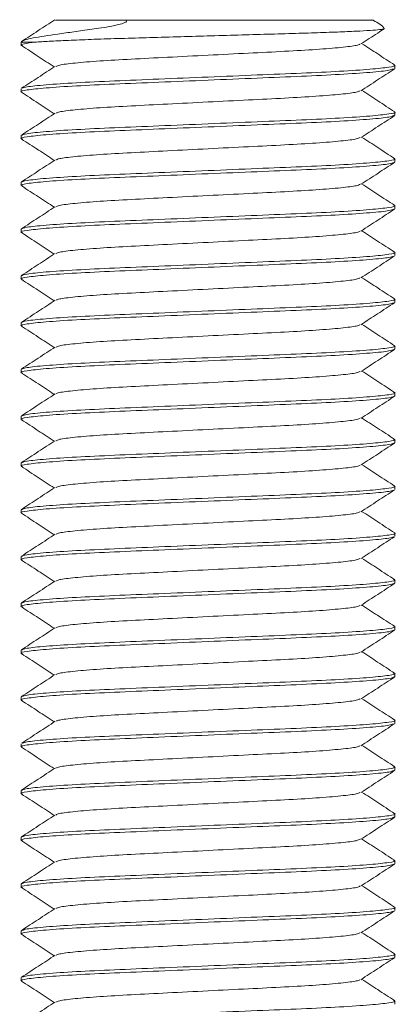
# Model space of a CAD drawing. Header units: millimetres. Extents: x 106 to 193, y 52 to 179.
# Tile 5 of 9: x 117.67 to 123.72, y 103.28 to 119.07. Entities that reach past the tile are written whole.
import ezdxf

# ---------------------------------------------------------------- set-up
doc = ezdxf.new("R2010")
doc.units = ezdxf.units.MM

msp = doc.modelspace()

# ---------------------------------------------------------------- linework, layer by layer
at = {"color": 7, "linetype": 'Continuous', "lineweight": 15}
for p, q in [((119.383, 119.059), (123.352, 119.059)), ((123.529, 118.922), (123.521, 118.926)), ((117.697, 118.705), (117.697, 118.659)), ((117.917, 118.705), (117.697, 118.705)), ((117.712, 118.707), (117.708, 118.701)), ((123.697, 118.284), (123.697, 118.334)), ((117.697, 117.959), (117.697, 117.909)), ((123.697, 117.534), (123.697, 117.584)), ((117.697, 117.209), (117.697, 117.159)), ((123.697, 116.784), (123.697, 116.834)), ((117.697, 116.459), (117.697, 116.409)), ((123.697, 116.034), (123.697, 116.084)), ((117.697, 115.709), (117.697, 115.659)), ((123.697, 115.284), (123.697, 115.334)), ((117.697, 114.959), (117.697, 114.909)), ((123.697, 114.534), (123.697, 114.584)), ((117.697, 114.209), (117.697, 114.159)), ((123.697, 113.784), (123.697, 113.834)), ((117.697, 113.459), (117.697, 113.409)), ((123.697, 113.034), (123.697, 113.084)), ((117.697, 112.709), (117.697, 112.659)), ((123.697, 112.284), (123.697, 112.334)), ((117.697, 111.959), (117.697, 111.909)), ((123.697, 111.534), (123.697, 111.584)), ((117.697, 111.209), (117.697, 111.159)), ((123.697, 110.784), (123.697, 110.834)), ((117.697, 110.459), (117.697, 110.409)), ((123.697, 110.034), (123.697, 110.084)), ((117.697, 109.709), (117.697, 109.659)), ((123.697, 109.284), (123.697, 109.334)), ((117.697, 108.959), (117.697, 108.909)), ((123.697, 108.534), (123.697, 108.584)), ((117.697, 108.209), (117.697, 108.159)), ((123.697, 107.784), (123.697, 107.834)), ((117.697, 107.459), (117.697, 107.409)), ((123.697, 107.034), (123.697, 107.084)), ((117.697, 106.709), (117.697, 106.659)), ((123.697, 106.284), (123.697, 106.334)), ((117.697, 105.959), (117.697, 105.909)), ((123.697, 105.534), (123.697, 105.584)), ((117.697, 105.209), (117.697, 105.159)), ((123.697, 104.784), (123.697, 104.834)), ((117.697, 104.459), (117.697, 104.409)), ((123.697, 104.034), (123.697, 104.084)), ((117.697, 103.709), (117.697, 103.659)), ((123.697, 103.284), (123.697, 103.334))]:
    msp.add_line(p, q, dxfattribs=at)
for points, knots in [([(118.24, 119.066), (118.15, 119.008), (117.97, 118.891), (117.79, 118.773), (117.7, 118.715)], [0, 0, 0, 0, 0.4999168, 1, 1, 1, 1]), ([(119.383, 119.059), (119.385, 119.057), (119.389, 119.052), (119.39, 119.044), (119.386, 119.036), (119.377, 119.028), (119.36, 119.018), (119.313, 119), (119.152, 118.96), (118.902, 118.922), (118.604, 118.881), (118.247, 118.832), (117.959, 118.789), (117.778, 118.749), (117.71, 118.727), (117.706, 118.715), (117.704, 118.712)], [0, 0, 0, 0, 0.006689, 0.011842, 0.015934, 0.020033, 0.025506, 0.035312, 0.066766, 0.182928, 0.297671, 0.41543, 0.661344, 0.801408, 0.945174, 1, 1, 1, 1]), ([(118.247, 119.059), (118.25, 119.059), (118.255, 119.059), (118.405, 119.059), (118.597, 119.059), (118.856, 119.059), (119.124, 119.059), (119.313, 119.059), (119.383, 119.059)], [0, 0, 0, 0, 0.222537, 0.389379, 0.561068, 0.727779, 0.899317, 1, 1, 1, 1]), ([(123.523, 118.927), (123.521, 118.931), (123.476, 118.998), (123.398, 119.031), (123.325, 119.063)], [0, 0, 0, 0, 0.0593743, 1, 1, 1, 1]), ([(117.917, 118.705), (117.989, 118.71), (118.135, 118.72), (118.445, 118.735), (118.816, 118.75), (119.236, 118.764), (119.702, 118.777), (120.188, 118.791), (120.688, 118.806), (121.179, 118.82), (121.659, 118.834), (122.105, 118.846), (122.514, 118.859), (122.862, 118.872), (123.147, 118.885), (123.354, 118.898), (123.491, 118.91), (123.514, 118.918), (123.526, 118.922)], [0, 0, 0, 0, 0.062932, 0.12769, 0.190623, 0.255379, 0.318308, 0.383132, 0.44492, 0.508503, 0.57025, 0.633786, 0.695567, 0.759223, 0.819676, 0.881891, 0.942215, 1, 1, 1, 1]), ([(123.152, 118.677), (123.242, 118.735), (123.367, 118.817), (123.492, 118.898), (123.526, 118.92)], [0, 0, 0, 0, 0.720694, 1, 1, 1, 1]), ([(117.917, 118.705), (117.856, 118.697), (117.735, 118.681), (117.673, 118.664), (117.71, 118.655), (117.719, 118.653)], [0, 0, 0, 0, 0.442166, 0.870239, 1, 1, 1, 1]), ([(117.702, 118.653), (117.791, 118.595), (117.967, 118.48), (118.143, 118.365), (118.229, 118.309)], [0, 0, 0, 0, 0.510595, 1, 1, 1, 1]), ([(123.137, 118.676), (123.124, 118.669), (123.093, 118.652), (122.85, 118.622), (122.456, 118.589), (121.941, 118.559), (121.345, 118.53), (120.697, 118.497), (120.048, 118.464), (119.452, 118.434), (118.938, 118.405), (118.543, 118.372), (118.301, 118.342), (118.27, 118.324), (118.257, 118.317)], [0, 0, 0, 0, 0.062775, 0.151474, 0.240173, 0.325836, 0.411498, 0.500198, 0.588897, 0.674559, 0.760222, 0.848921, 0.93762, 1, 1, 1, 1]), ([(123.691, 118.341), (123.601, 118.4), (123.425, 118.514), (123.25, 118.629), (123.164, 118.684)], [0, 0, 0, 0, 0.511885, 1, 1, 1, 1]), ([(123.668, 118.276), (123.653, 118.269), (123.615, 118.252), (123.321, 118.222), (122.84, 118.189), (122.213, 118.159), (121.487, 118.13), (120.697, 118.097), (119.907, 118.064), (119.18, 118.034), (118.555, 118.005), (118.065, 117.972), (117.776, 117.939), (117.664, 117.918), (117.708, 117.906), (117.714, 117.904)], [0, 0, 0, 0, 0.058747, 0.144318, 0.229889, 0.312535, 0.395181, 0.480752, 0.566323, 0.648969, 0.731614, 0.817185, 0.902756, 0.985402, 1, 1, 1, 1]), ([(118.241, 118.317), (118.151, 118.259), (117.971, 118.141), (117.792, 118.024), (117.702, 117.966)], [0, 0, 0, 0, 0.499931, 1, 1, 1, 1]), ([(123.673, 118.342), (123.682, 118.339), (123.73, 118.327), (123.619, 118.305), (123.328, 118.272), (122.838, 118.239), (122.213, 118.209), (121.487, 118.18), (120.697, 118.147), (119.907, 118.114), (119.18, 118.084), (118.553, 118.055), (118.072, 118.022), (117.773, 117.991), (117.735, 117.974), (117.719, 117.966)], [0, 0, 0, 0, 0.019981, 0.101749, 0.186411, 0.271073, 0.352841, 0.434609, 0.51927, 0.603932, 0.6857, 0.767468, 0.85213, 0.936792, 1, 1, 1, 1]), ([(123.149, 117.925), (123.239, 117.983), (123.419, 118.101), (123.599, 118.218), (123.689, 118.276)], [0, 0, 0, 0, 0.4999303, 1, 1, 1, 1]), ([(123.131, 117.924), (123.119, 117.918), (123.089, 117.901), (122.85, 117.872), (122.456, 117.839), (121.941, 117.809), (121.345, 117.78), (120.697, 117.747), (120.048, 117.714), (119.453, 117.684), (118.938, 117.655), (118.544, 117.622), (118.305, 117.592), (118.274, 117.576), (118.262, 117.569)], [0, 0, 0, 0, 0.05764, 0.147332, 0.237025, 0.323647, 0.410269, 0.499962, 0.589655, 0.676277, 0.762899, 0.852592, 0.942285, 1, 1, 1, 1]), ([(123.694, 117.589), (123.604, 117.648), (123.427, 117.763), (123.251, 117.878), (123.164, 117.934)], [0, 0, 0, 0, 0.509234, 1, 1, 1, 1]), ([(117.7, 117.904), (117.79, 117.846), (117.966, 117.731), (118.143, 117.616), (118.229, 117.559)], [0, 0, 0, 0, 0.5092599, 1, 1, 1, 1]), ([(123.674, 117.528), (123.658, 117.52), (123.62, 117.503), (123.322, 117.472), (122.84, 117.439), (122.213, 117.409), (121.487, 117.38), (120.697, 117.347), (119.907, 117.314), (119.18, 117.284), (118.555, 117.255), (118.065, 117.222), (117.775, 117.189), (117.663, 117.167), (117.711, 117.155), (117.721, 117.152)], [0, 0, 0, 0, 0.0633312, 0.1479664, 0.2326016, 0.3143437, 0.3960858, 0.480721, 0.5653562, 0.6470983, 0.7288404, 0.8134757, 0.8981109, 0.979853, 1, 1, 1, 1]), ([(123.679, 117.59), (123.686, 117.588), (123.73, 117.576), (123.617, 117.555), (123.329, 117.522), (122.838, 117.489), (122.213, 117.459), (121.487, 117.43), (120.697, 117.397), (119.907, 117.364), (119.18, 117.334), (118.554, 117.305), (118.07, 117.272), (117.755, 117.239), (117.716, 117.219), (117.697, 117.209)], [0, 0, 0, 0, 0.014162, 0.094886, 0.178468, 0.26205, 0.342774, 0.423499, 0.507081, 0.590663, 0.671387, 0.752112, 0.835694, 0.919275, 1, 1, 1, 1]), ([(118.244, 117.569), (118.154, 117.51), (117.975, 117.393), (117.795, 117.276), (117.705, 117.218)], [0, 0, 0, 0, 0.499932, 1, 1, 1, 1]), ([(123.152, 117.177), (123.242, 117.235), (123.422, 117.352), (123.602, 117.469), (123.692, 117.528)], [0, 0, 0, 0, 0.499932, 1, 1, 1, 1]), ([(117.703, 117.152), (117.793, 117.094), (117.968, 116.98), (118.144, 116.865), (118.229, 116.809)], [0, 0, 0, 0, 0.51197, 1, 1, 1, 1]), ([(123.136, 117.176), (123.124, 117.169), (123.093, 117.152), (122.85, 117.122), (122.456, 117.089), (121.941, 117.059), (121.345, 117.03), (120.697, 116.997), (120.048, 116.964), (119.452, 116.934), (118.938, 116.905), (118.543, 116.872), (118.299, 116.841), (118.268, 116.824), (118.255, 116.817)], [0, 0, 0, 0, 0.062437, 0.150982, 0.239528, 0.325042, 0.410556, 0.499101, 0.587647, 0.673161, 0.758675, 0.847221, 0.935766, 1, 1, 1, 1]), ([(123.692, 116.841), (123.602, 116.899), (123.426, 117.014), (123.25, 117.128), (123.164, 117.184)], [0, 0, 0, 0, 0.511361, 1, 1, 1, 1]), ([(123.675, 116.841), (123.683, 116.839), (123.73, 116.827), (123.618, 116.805), (123.329, 116.772), (122.838, 116.739), (122.213, 116.709), (121.487, 116.68), (120.697, 116.647), (119.907, 116.614), (119.18, 116.584), (118.554, 116.555), (118.07, 116.522), (117.755, 116.489), (117.716, 116.469), (117.697, 116.459)], [0, 0, 0, 0, 0.018063, 0.098468, 0.181719, 0.26497, 0.345375, 0.42578, 0.509031, 0.592282, 0.672688, 0.753093, 0.836344, 0.919595, 1, 1, 1, 1]), ([(118.24, 116.816), (118.15, 116.758), (117.971, 116.641), (117.791, 116.524), (117.701, 116.465)], [0, 0, 0, 0, 0.499941, 1, 1, 1, 1]), ([(123.677, 116.779), (123.661, 116.771), (123.623, 116.753), (123.322, 116.722), (122.84, 116.689), (122.213, 116.659), (121.487, 116.63), (120.697, 116.597), (119.907, 116.564), (119.18, 116.534), (118.555, 116.505), (118.065, 116.472), (117.774, 116.439), (117.663, 116.416), (117.714, 116.404), (117.725, 116.401)], [0, 0, 0, 0, 0.065372, 0.149524, 0.233676, 0.314952, 0.396228, 0.48038, 0.564533, 0.645808, 0.727084, 0.811237, 0.895389, 0.976665, 1, 1, 1, 1]), ([(123.153, 116.427), (123.243, 116.486), (123.423, 116.603), (123.603, 116.72), (123.693, 116.779)], [0, 0, 0, 0, 0.499917, 1, 1, 1, 1]), ([(117.705, 116.401), (117.795, 116.343), (117.97, 116.229), (118.144, 116.115), (118.229, 116.059)], [0, 0, 0, 0, 0.514136, 1, 1, 1, 1]), ([(123.138, 116.427), (123.125, 116.42), (123.094, 116.402), (122.85, 116.372), (122.455, 116.339), (121.941, 116.309), (121.345, 116.28), (120.697, 116.247), (120.048, 116.214), (119.452, 116.184), (118.938, 116.155), (118.543, 116.122), (118.298, 116.091), (118.267, 116.074), (118.254, 116.066)], [0, 0, 0, 0, 0.064291, 0.152498, 0.240704, 0.32589, 0.411077, 0.499283, 0.587489, 0.672676, 0.757862, 0.846068, 0.934275, 1, 1, 1, 1]), ([(123.691, 116.091), (123.601, 116.149), (123.426, 116.264), (123.25, 116.378), (123.164, 116.434)], [0, 0, 0, 0, 0.511689, 1, 1, 1, 1]), ([(123.679, 116.029), (123.662, 116.021), (123.624, 116.003), (123.322, 115.972), (122.84, 115.939), (122.213, 115.909), (121.487, 115.88), (120.697, 115.847), (119.907, 115.814), (119.18, 115.784), (118.555, 115.755), (118.065, 115.722), (117.775, 115.689), (117.663, 115.667), (117.71, 115.655), (117.719, 115.653)], [0, 0, 0, 0, 0.066897, 0.151381, 0.235864, 0.31746, 0.399055, 0.483539, 0.568022, 0.649617, 0.731213, 0.815696, 0.90018, 0.981775, 1, 1, 1, 1]), ([(123.674, 116.091), (123.683, 116.089), (123.73, 116.077), (123.618, 116.055), (123.329, 116.022), (122.838, 115.989), (122.213, 115.959), (121.487, 115.93), (120.697, 115.897), (119.907, 115.864), (119.18, 115.834), (118.554, 115.805), (118.07, 115.772), (117.755, 115.739), (117.716, 115.719), (117.697, 115.709)], [0, 0, 0, 0, 0.018811, 0.099155, 0.182343, 0.26553, 0.345874, 0.426218, 0.509406, 0.592593, 0.672937, 0.753281, 0.836469, 0.919656, 1, 1, 1, 1]), ([(118.239, 116.066), (118.149, 116.007), (117.97, 115.89), (117.79, 115.773), (117.7, 115.714)], [0, 0, 0, 0, 0.49992, 1, 1, 1, 1]), ([(123.154, 115.678), (123.244, 115.736), (123.424, 115.854), (123.604, 115.971), (123.694, 116.029)], [0, 0, 0, 0, 0.49993, 1, 1, 1, 1]), ([(117.702, 115.653), (117.791, 115.595), (117.967, 115.48), (118.143, 115.365), (118.229, 115.309)], [0, 0, 0, 0, 0.511233, 1, 1, 1, 1]), ([(123.14, 115.678), (123.127, 115.67), (123.096, 115.653), (122.851, 115.622), (122.455, 115.589), (121.941, 115.559), (121.345, 115.53), (120.697, 115.497), (120.048, 115.464), (119.452, 115.434), (118.938, 115.405), (118.543, 115.372), (118.3, 115.342), (118.27, 115.324), (118.257, 115.317)], [0, 0, 0, 0, 0.066119, 0.154484, 0.24285, 0.32819, 0.41353, 0.501895, 0.590261, 0.675601, 0.760941, 0.849306, 0.937672, 1, 1, 1, 1]), ([(123.689, 115.342), (123.599, 115.401), (123.424, 115.515), (123.249, 115.629), (123.164, 115.684)], [0, 0, 0, 0, 0.5134457, 1, 1, 1, 1]), ([(123.671, 115.277), (123.655, 115.269), (123.618, 115.252), (123.321, 115.222), (122.84, 115.189), (122.213, 115.159), (121.487, 115.13), (120.697, 115.097), (119.907, 115.064), (119.18, 115.034), (118.555, 115.005), (118.065, 114.972), (117.776, 114.939), (117.664, 114.917), (117.708, 114.906), (117.715, 114.904)], [0, 0, 0, 0, 0.060776, 0.146074, 0.231373, 0.313755, 0.396137, 0.481435, 0.566734, 0.649116, 0.731498, 0.816796, 0.902095, 0.984477, 1, 1, 1, 1]), ([(123.669, 115.343), (123.68, 115.34), (123.73, 115.327), (123.619, 115.305), (123.328, 115.272), (122.838, 115.239), (122.213, 115.209), (121.487, 115.18), (120.697, 115.147), (119.907, 115.114), (119.18, 115.084), (118.554, 115.055), (118.07, 115.022), (117.755, 114.989), (117.716, 114.969), (117.697, 114.959)], [0, 0, 0, 0, 0.022181, 0.102249, 0.185151, 0.268052, 0.34812, 0.428188, 0.51109, 0.593992, 0.67406, 0.754128, 0.83703, 0.919932, 1, 1, 1, 1]), ([(118.241, 115.317), (118.151, 115.259), (117.971, 115.141), (117.792, 115.024), (117.702, 114.966)], [0, 0, 0, 0, 0.49993, 1, 1, 1, 1]), ([(123.151, 114.926), (123.241, 114.984), (123.42, 115.101), (123.6, 115.218), (123.69, 115.277)], [0, 0, 0, 0, 0.499943, 1, 1, 1, 1]), ([(123.134, 114.925), (123.121, 114.919), (123.091, 114.902), (122.85, 114.872), (122.456, 114.839), (121.941, 114.809), (121.345, 114.78), (120.697, 114.747), (120.048, 114.714), (119.453, 114.684), (118.938, 114.655), (118.544, 114.622), (118.304, 114.592), (118.274, 114.576), (118.262, 114.569)], [0, 0, 0, 0, 0.060207, 0.149639, 0.239071, 0.325441, 0.411811, 0.501243, 0.590674, 0.677044, 0.763414, 0.852846, 0.942278, 1, 1, 1, 1]), ([(123.693, 114.59), (123.603, 114.648), (123.427, 114.763), (123.251, 114.878), (123.164, 114.934)], [0, 0, 0, 0, 0.509593, 1, 1, 1, 1]), ([(117.7, 114.904), (117.79, 114.846), (117.967, 114.731), (118.143, 114.616), (118.229, 114.559)], [0, 0, 0, 0, 0.509863, 1, 1, 1, 1]), ([(123.674, 114.527), (123.658, 114.52), (123.62, 114.503), (123.321, 114.472), (122.84, 114.439), (122.213, 114.409), (121.487, 114.38), (120.697, 114.347), (119.907, 114.314), (119.18, 114.284), (118.555, 114.255), (118.065, 114.222), (117.776, 114.189), (117.664, 114.167), (117.708, 114.156), (117.715, 114.154)], [0, 0, 0, 0, 0.0629658, 0.1480781, 0.2331904, 0.3153933, 0.3975961, 0.4827084, 0.5678207, 0.6500236, 0.7322264, 0.8173387, 0.902451, 0.9846539, 1, 1, 1, 1]), ([(123.678, 114.59), (123.685, 114.588), (123.73, 114.576), (123.618, 114.555), (123.329, 114.522), (122.838, 114.489), (122.213, 114.459), (121.487, 114.43), (120.697, 114.397), (119.907, 114.364), (119.18, 114.334), (118.554, 114.305), (118.07, 114.272), (117.755, 114.239), (117.716, 114.219), (117.697, 114.209)], [0, 0, 0, 0, 0.0149, 0.095565, 0.179084, 0.262603, 0.343267, 0.423931, 0.50745, 0.590969, 0.671633, 0.752298, 0.835817, 0.919336, 1, 1, 1, 1]), ([(118.244, 114.569), (118.154, 114.51), (117.974, 114.393), (117.795, 114.276), (117.705, 114.217)], [0, 0, 0, 0, 0.499927, 1, 1, 1, 1]), ([(123.149, 114.175), (123.24, 114.234), (123.421, 114.352), (123.601, 114.469), (123.691, 114.528)], [0, 0, 0, 0, 0.499724, 1, 1, 1, 1]), ([(117.7, 114.154), (117.79, 114.096), (117.966, 113.981), (118.143, 113.866), (118.229, 113.809)], [0, 0, 0, 0, 0.509687, 1, 1, 1, 1]), ([(123.132, 114.175), (123.12, 114.168), (123.089, 114.152), (122.85, 114.122), (122.456, 114.089), (121.941, 114.059), (121.345, 114.03), (120.697, 113.997), (120.048, 113.964), (119.452, 113.934), (118.938, 113.905), (118.543, 113.872), (118.302, 113.842), (118.271, 113.825), (118.258, 113.818)], [0, 0, 0, 0, 0.057937, 0.147231, 0.236525, 0.322762, 0.408999, 0.498292, 0.587586, 0.673823, 0.76006, 0.849354, 0.938648, 1, 1, 1, 1]), ([(123.693, 113.84), (123.603, 113.898), (123.427, 114.013), (123.25, 114.128), (123.164, 114.184)], [0, 0, 0, 0, 0.5100536, 1, 1, 1, 1]), ([(118.242, 113.818), (118.152, 113.759), (117.972, 113.642), (117.793, 113.525), (117.703, 113.466)], [0, 0, 0, 0, 0.499946, 1, 1, 1, 1]), ([(123.678, 113.84), (123.685, 113.838), (123.73, 113.826), (123.618, 113.805), (123.329, 113.772), (122.838, 113.739), (122.213, 113.709), (121.487, 113.68), (120.697, 113.647), (119.907, 113.614), (119.18, 113.584), (118.553, 113.555), (118.072, 113.522), (117.775, 113.491), (117.737, 113.474), (117.721, 113.467)], [0, 0, 0, 0, 0.0158404, 0.0981057, 0.1832827, 0.2684597, 0.350725, 0.4329903, 0.5181673, 0.6033443, 0.6856096, 0.7678749, 0.8530519, 0.9382289, 1, 1, 1, 1]), ([(123.675, 113.778), (123.658, 113.77), (123.621, 113.753), (123.322, 113.722), (122.84, 113.689), (122.213, 113.659), (121.487, 113.63), (120.697, 113.597), (119.907, 113.564), (119.18, 113.534), (118.555, 113.505), (118.065, 113.472), (117.774, 113.439), (117.663, 113.417), (117.713, 113.404), (117.724, 113.401)], [0, 0, 0, 0, 0.06326, 0.147696, 0.232132, 0.313681, 0.395231, 0.479667, 0.564103, 0.645653, 0.727202, 0.811638, 0.896074, 0.977624, 1, 1, 1, 1]), ([(123.152, 113.427), (123.242, 113.485), (123.422, 113.602), (123.602, 113.72), (123.692, 113.778)], [0, 0, 0, 0, 0.4999298, 1, 1, 1, 1]), ([(117.704, 113.402), (117.794, 113.343), (117.969, 113.229), (118.144, 113.115), (118.229, 113.059)], [0, 0, 0, 0, 0.513298, 1, 1, 1, 1]), ([(123.136, 113.426), (123.124, 113.419), (123.093, 113.402), (122.85, 113.372), (122.456, 113.339), (121.941, 113.309), (121.345, 113.28), (120.697, 113.247), (120.048, 113.214), (119.452, 113.184), (118.938, 113.155), (118.543, 113.122), (118.297, 113.091), (118.266, 113.073), (118.253, 113.066)], [0, 0, 0, 0, 0.0623152, 0.1506579, 0.2390006, 0.3243187, 0.4096369, 0.4979795, 0.5863222, 0.6716404, 0.7569585, 0.8453012, 0.9336438, 1, 1, 1, 1]), ([(123.692, 113.091), (123.602, 113.149), (123.426, 113.264), (123.25, 113.378), (123.164, 113.434)], [0, 0, 0, 0, 0.511333, 1, 1, 1, 1]), ([(123.697, 113.034), (123.677, 113.025), (123.638, 113.005), (123.323, 112.972), (122.84, 112.939), (122.213, 112.909), (121.487, 112.88), (120.697, 112.847), (119.907, 112.814), (119.18, 112.784), (118.555, 112.755), (118.065, 112.722), (117.775, 112.689), (117.663, 112.667), (117.711, 112.655), (117.72, 112.652)], [0, 0, 0, 0, 0.080341, 0.163526, 0.246711, 0.327052, 0.407394, 0.490579, 0.573764, 0.654105, 0.734446, 0.817631, 0.900816, 0.981157, 1, 1, 1, 1]), ([(118.239, 113.066), (118.149, 113.007), (117.969, 112.89), (117.79, 112.773), (117.7, 112.714)], [0, 0, 0, 0, 0.499926, 1, 1, 1, 1]), ([(123.674, 113.091), (123.683, 113.089), (123.73, 113.077), (123.618, 113.055), (123.329, 113.022), (122.838, 112.989), (122.213, 112.959), (121.487, 112.93), (120.697, 112.897), (119.907, 112.864), (119.18, 112.834), (118.553, 112.805), (118.071, 112.772), (117.769, 112.741), (117.731, 112.723), (117.714, 112.715)], [0, 0, 0, 0, 0.018403, 0.099954, 0.18439, 0.268827, 0.350377, 0.431928, 0.516365, 0.600801, 0.682352, 0.763902, 0.848339, 0.932776, 1, 1, 1, 1]), ([(123.154, 112.678), (123.244, 112.736), (123.424, 112.854), (123.604, 112.971), (123.693, 113.029)], [0, 0, 0, 0, 0.499919, 1, 1, 1, 1]), ([(117.702, 112.653), (117.792, 112.594), (117.968, 112.48), (118.143, 112.365), (118.229, 112.309)], [0, 0, 0, 0, 0.511716, 1, 1, 1, 1]), ([(123.14, 112.678), (123.126, 112.67), (123.095, 112.653), (122.85, 112.622), (122.455, 112.589), (121.941, 112.559), (121.345, 112.53), (120.697, 112.497), (120.048, 112.464), (119.452, 112.434), (118.938, 112.405), (118.543, 112.372), (118.301, 112.342), (118.27, 112.324), (118.257, 112.317)], [0, 0, 0, 0, 0.0656361, 0.1540571, 0.2424782, 0.327872, 0.4132658, 0.5016869, 0.5901079, 0.6755018, 0.7608956, 0.8493166, 0.9377377, 1, 1, 1, 1]), ([(123.688, 112.343), (123.599, 112.401), (123.424, 112.515), (123.249, 112.629), (123.164, 112.684)], [0, 0, 0, 0, 0.514195, 1, 1, 1, 1]), ([(123.697, 112.284), (123.677, 112.275), (123.638, 112.255), (123.323, 112.222), (122.84, 112.189), (122.213, 112.159), (121.487, 112.13), (120.697, 112.097), (119.907, 112.064), (119.18, 112.034), (118.555, 112.005), (118.065, 111.972), (117.775, 111.939), (117.663, 111.917), (117.71, 111.905), (117.719, 111.903)], [0, 0, 0, 0, 0.080405, 0.163655, 0.246906, 0.327311, 0.407715, 0.490966, 0.574216, 0.654621, 0.735026, 0.818276, 0.901527, 0.981932, 1, 1, 1, 1]), ([(123.668, 112.343), (123.68, 112.34), (123.73, 112.327), (123.619, 112.305), (123.328, 112.272), (122.838, 112.239), (122.213, 112.209), (121.487, 112.18), (120.697, 112.147), (119.907, 112.114), (119.18, 112.084), (118.554, 112.055), (118.07, 112.022), (117.755, 111.989), (117.716, 111.969), (117.697, 111.959)], [0, 0, 0, 0, 0.023156, 0.103144, 0.185963, 0.268783, 0.348771, 0.428759, 0.511578, 0.594397, 0.674385, 0.754373, 0.837193, 0.920012, 1, 1, 1, 1]), ([(118.241, 112.317), (118.151, 112.259), (117.971, 112.141), (117.792, 112.024), (117.702, 111.966)], [0, 0, 0, 0, 0.499927, 1, 1, 1, 1]), ([(123.154, 111.928), (123.243, 111.986), (123.423, 112.103), (123.603, 112.22), (123.693, 112.279)], [0, 0, 0, 0, 0.499938, 1, 1, 1, 1]), ([(123.139, 111.927), (123.126, 111.92), (123.095, 111.902), (122.85, 111.872), (122.455, 111.839), (121.941, 111.809), (121.345, 111.78), (120.697, 111.747), (120.048, 111.714), (119.452, 111.684), (118.938, 111.655), (118.543, 111.622), (118.301, 111.592), (118.27, 111.575), (118.258, 111.568)], [0, 0, 0, 0, 0.065077, 0.153614, 0.242151, 0.327657, 0.413163, 0.5017, 0.590237, 0.675743, 0.761249, 0.849787, 0.938324, 1, 1, 1, 1]), ([(123.692, 111.59), (123.602, 111.649), (123.426, 111.764), (123.25, 111.878), (123.164, 111.934)], [0, 0, 0, 0, 0.510539, 1, 1, 1, 1]), ([(117.702, 111.903), (117.792, 111.844), (117.967, 111.73), (118.143, 111.615), (118.229, 111.559)], [0, 0, 0, 0, 0.5113331, 1, 1, 1, 1]), ([(123.669, 111.526), (123.653, 111.519), (123.616, 111.502), (123.321, 111.472), (122.84, 111.439), (122.213, 111.409), (121.487, 111.38), (120.697, 111.347), (119.907, 111.314), (119.18, 111.284), (118.555, 111.255), (118.065, 111.222), (117.776, 111.189), (117.664, 111.167), (117.708, 111.156), (117.714, 111.154)], [0, 0, 0, 0, 0.059231, 0.144746, 0.230262, 0.312854, 0.395447, 0.480962, 0.566478, 0.64907, 0.731663, 0.817178, 0.902694, 0.985286, 1, 1, 1, 1]), ([(123.676, 111.591), (123.684, 111.589), (123.73, 111.577), (123.618, 111.555), (123.329, 111.522), (122.838, 111.489), (122.213, 111.459), (121.487, 111.43), (120.697, 111.397), (119.907, 111.364), (119.18, 111.334), (118.554, 111.305), (118.07, 111.272), (117.755, 111.239), (117.716, 111.219), (117.697, 111.209)], [0, 0, 0, 0, 0.017035, 0.097524, 0.180863, 0.264201, 0.34469, 0.425179, 0.508518, 0.591856, 0.672345, 0.752834, 0.836173, 0.919511, 1, 1, 1, 1]), ([(118.241, 111.567), (118.152, 111.509), (117.972, 111.392), (117.792, 111.274), (117.702, 111.216)], [0, 0, 0, 0, 0.499931, 1, 1, 1, 1]), ([(123.15, 111.175), (123.239, 111.234), (123.419, 111.351), (123.599, 111.468), (123.689, 111.526)], [0, 0, 0, 0, 0.499936, 1, 1, 1, 1]), ([(117.7, 111.154), (117.79, 111.096), (117.966, 110.981), (118.143, 110.866), (118.229, 110.809)], [0, 0, 0, 0, 0.509453, 1, 1, 1, 1]), ([(123.132, 111.175), (123.12, 111.168), (123.089, 111.152), (122.85, 111.122), (122.456, 111.089), (121.941, 111.059), (121.345, 111.03), (120.697, 110.997), (120.048, 110.964), (119.453, 110.934), (118.938, 110.905), (118.544, 110.872), (118.304, 110.842), (118.273, 110.825), (118.261, 110.819)], [0, 0, 0, 0, 0.058276, 0.147812, 0.237348, 0.323819, 0.41029, 0.499826, 0.589362, 0.675833, 0.762304, 0.85184, 0.941376, 1, 1, 1, 1]), ([(123.694, 110.839), (123.604, 110.898), (123.427, 111.013), (123.251, 111.128), (123.164, 111.184)], [0, 0, 0, 0, 0.509465, 1, 1, 1, 1]), ([(123.679, 110.84), (123.686, 110.838), (123.73, 110.826), (123.617, 110.805), (123.329, 110.772), (122.838, 110.739), (122.213, 110.709), (121.487, 110.68), (120.697, 110.647), (119.907, 110.614), (119.18, 110.584), (118.554, 110.555), (118.07, 110.522), (117.755, 110.489), (117.716, 110.469), (117.697, 110.459)], [0, 0, 0, 0, 0.014418, 0.095122, 0.178682, 0.262242, 0.342945, 0.423649, 0.507209, 0.590769, 0.671473, 0.752176, 0.835736, 0.919296, 1, 1, 1, 1]), ([(118.244, 110.819), (118.154, 110.76), (117.974, 110.643), (117.794, 110.526), (117.704, 110.467)], [0, 0, 0, 0, 0.499938, 1, 1, 1, 1]), ([(123.674, 110.777), (123.658, 110.77), (123.62, 110.753), (123.321, 110.722), (122.84, 110.689), (122.213, 110.659), (121.487, 110.63), (120.697, 110.597), (119.907, 110.564), (119.18, 110.534), (118.555, 110.505), (118.065, 110.472), (117.775, 110.439), (117.663, 110.417), (117.709, 110.405), (117.717, 110.403)], [0, 0, 0, 0, 0.062895, 0.147844, 0.232793, 0.314837, 0.396882, 0.481831, 0.56678, 0.648825, 0.730869, 0.815818, 0.900767, 0.982812, 1, 1, 1, 1]), ([(123.152, 110.426), (123.242, 110.485), (123.422, 110.602), (123.601, 110.719), (123.691, 110.778)], [0, 0, 0, 0, 0.499931, 1, 1, 1, 1]), ([(117.701, 110.403), (117.791, 110.345), (117.967, 110.23), (118.143, 110.116), (118.229, 110.059)], [0, 0, 0, 0, 0.510439, 1, 1, 1, 1]), ([(123.136, 110.426), (123.123, 110.419), (123.092, 110.402), (122.85, 110.372), (122.456, 110.339), (121.941, 110.309), (121.345, 110.28), (120.697, 110.247), (120.048, 110.214), (119.452, 110.184), (118.938, 110.155), (118.543, 110.122), (118.298, 110.091), (118.267, 110.074), (118.254, 110.066)], [0, 0, 0, 0, 0.0616505, 0.1501229, 0.2385952, 0.3240386, 0.409482, 0.4979543, 0.5864266, 0.67187, 0.7573134, 0.8457857, 0.9342581, 1, 1, 1, 1]), ([(123.692, 110.091), (123.602, 110.149), (123.426, 110.264), (123.25, 110.378), (123.164, 110.434)], [0, 0, 0, 0, 0.511313, 1, 1, 1, 1]), ([(123.675, 110.028), (123.658, 110.02), (123.62, 110.003), (123.322, 109.972), (122.84, 109.939), (122.213, 109.909), (121.487, 109.88), (120.697, 109.847), (119.907, 109.814), (119.18, 109.784), (118.555, 109.755), (118.065, 109.722), (117.774, 109.689), (117.663, 109.666), (117.714, 109.654), (117.725, 109.651)], [0, 0, 0, 0, 0.063157, 0.147504, 0.231852, 0.313315, 0.394779, 0.479126, 0.563473, 0.644937, 0.726401, 0.810748, 0.895095, 0.976559, 1, 1, 1, 1]), ([(123.675, 110.091), (123.683, 110.089), (123.73, 110.077), (123.618, 110.055), (123.329, 110.022), (122.838, 109.989), (122.213, 109.959), (121.487, 109.93), (120.697, 109.897), (119.907, 109.864), (119.18, 109.834), (118.554, 109.805), (118.07, 109.772), (117.755, 109.739), (117.716, 109.719), (117.697, 109.709)], [0, 0, 0, 0, 0.018038, 0.098445, 0.181698, 0.264951, 0.345358, 0.425766, 0.509019, 0.592272, 0.672679, 0.753086, 0.83634, 0.919593, 1, 1, 1, 1]), ([(118.239, 110.066), (118.15, 110.007), (117.97, 109.89), (117.79, 109.773), (117.7, 109.715)], [0, 0, 0, 0, 0.499934, 1, 1, 1, 1]), ([(123.152, 109.677), (123.242, 109.735), (123.422, 109.852), (123.602, 109.969), (123.692, 110.028)], [0, 0, 0, 0, 0.499927, 1, 1, 1, 1]), ([(117.705, 109.651), (117.795, 109.593), (117.97, 109.479), (118.144, 109.365), (118.229, 109.309)], [0, 0, 0, 0, 0.514103, 1, 1, 1, 1]), ([(123.136, 109.676), (123.124, 109.669), (123.093, 109.652), (122.85, 109.622), (122.456, 109.589), (121.941, 109.559), (121.345, 109.53), (120.697, 109.497), (120.048, 109.464), (119.452, 109.434), (118.938, 109.405), (118.543, 109.372), (118.299, 109.341), (118.268, 109.324), (118.255, 109.316)], [0, 0, 0, 0, 0.0623058, 0.1507931, 0.2392804, 0.3247382, 0.4101961, 0.4986834, 0.5871706, 0.6726285, 0.7580863, 0.8465736, 0.9350609, 1, 1, 1, 1]), ([(123.691, 109.341), (123.601, 109.4), (123.425, 109.514), (123.249, 109.629), (123.164, 109.684)], [0, 0, 0, 0, 0.514205, 1, 1, 1, 1]), ([(123.679, 109.279), (123.662, 109.271), (123.624, 109.253), (123.322, 109.222), (122.84, 109.189), (122.213, 109.159), (121.487, 109.13), (120.697, 109.097), (119.907, 109.064), (119.18, 109.034), (118.555, 109.005), (118.065, 108.972), (117.775, 108.939), (117.663, 108.917), (117.711, 108.905), (117.719, 108.903)], [0, 0, 0, 0, 0.067171, 0.151579, 0.235987, 0.31751, 0.399032, 0.48344, 0.567848, 0.64937, 0.730893, 0.815301, 0.899709, 0.981231, 1, 1, 1, 1]), ([(123.674, 109.341), (123.683, 109.339), (123.73, 109.327), (123.618, 109.305), (123.329, 109.272), (122.838, 109.239), (122.213, 109.209), (121.487, 109.18), (120.697, 109.147), (119.907, 109.114), (119.18, 109.084), (118.554, 109.055), (118.07, 109.022), (117.755, 108.989), (117.716, 108.969), (117.697, 108.959)], [0, 0, 0, 0, 0.0187684, 0.0991158, 0.182307, 0.2654982, 0.3458456, 0.426193, 0.5093842, 0.5925754, 0.6729228, 0.7532702, 0.8364614, 0.9196526, 1, 1, 1, 1]), ([(118.24, 109.316), (118.15, 109.258), (117.97, 109.14), (117.79, 109.023), (117.7, 108.965)], [0, 0, 0, 0, 0.499917, 1, 1, 1, 1]), ([(123.154, 108.928), (123.244, 108.987), (123.424, 109.104), (123.604, 109.221), (123.694, 109.279)], [0, 0, 0, 0, 0.499923, 1, 1, 1, 1]), ([(123.14, 108.928), (123.127, 108.92), (123.096, 108.903), (122.851, 108.872), (122.455, 108.839), (121.941, 108.809), (121.345, 108.78), (120.697, 108.747), (120.048, 108.714), (119.452, 108.684), (118.938, 108.655), (118.543, 108.622), (118.3, 108.592), (118.27, 108.574), (118.257, 108.567)], [0, 0, 0, 0, 0.066256, 0.154602, 0.242948, 0.328269, 0.41359, 0.501936, 0.590282, 0.675603, 0.760924, 0.84927, 0.937616, 1, 1, 1, 1]), ([(123.69, 108.591), (123.601, 108.65), (123.425, 108.764), (123.25, 108.879), (123.164, 108.934)], [0, 0, 0, 0, 0.512249, 1, 1, 1, 1]), ([(117.702, 108.903), (117.792, 108.844), (117.968, 108.73), (118.143, 108.615), (118.229, 108.559)], [0, 0, 0, 0, 0.511545, 1, 1, 1, 1]), ([(123.697, 108.534), (123.677, 108.525), (123.638, 108.505), (123.323, 108.472), (122.84, 108.439), (122.213, 108.409), (121.487, 108.38), (120.697, 108.347), (119.907, 108.314), (119.18, 108.284), (118.555, 108.255), (118.065, 108.222), (117.775, 108.189), (117.663, 108.167), (117.71, 108.155), (117.719, 108.153)], [0, 0, 0, 0, 0.08041, 0.163666, 0.246922, 0.327332, 0.407742, 0.490999, 0.574255, 0.654665, 0.735075, 0.818331, 0.901587, 0.981997, 1, 1, 1, 1]), ([(118.241, 108.567), (118.151, 108.508), (117.971, 108.391), (117.792, 108.274), (117.702, 108.216)], [0, 0, 0, 0, 0.499932, 1, 1, 1, 1]), ([(123.672, 108.592), (123.681, 108.589), (123.73, 108.577), (123.619, 108.555), (123.328, 108.522), (122.838, 108.489), (122.213, 108.459), (121.487, 108.43), (120.697, 108.397), (119.907, 108.364), (119.18, 108.334), (118.553, 108.305), (118.072, 108.272), (117.773, 108.241), (117.735, 108.224), (117.719, 108.216)], [0, 0, 0, 0, 0.020718, 0.102406, 0.186985, 0.271565, 0.353253, 0.434941, 0.51952, 0.6041, 0.685788, 0.767476, 0.852055, 0.936634, 1, 1, 1, 1]), ([(123.152, 108.177), (123.242, 108.235), (123.422, 108.352), (123.602, 108.469), (123.692, 108.528)], [0, 0, 0, 0, 0.4999452, 1, 1, 1, 1]), ([(117.702, 108.153), (117.791, 108.095), (117.967, 107.98), (118.143, 107.865), (118.229, 107.809)], [0, 0, 0, 0, 0.510468, 1, 1, 1, 1]), ([(123.137, 108.177), (123.124, 108.169), (123.093, 108.152), (122.85, 108.122), (122.456, 108.089), (121.941, 108.059), (121.345, 108.03), (120.697, 107.997), (120.048, 107.964), (119.453, 107.934), (118.938, 107.905), (118.544, 107.872), (118.305, 107.842), (118.274, 107.826), (118.262, 107.819)], [0, 0, 0, 0, 0.063244, 0.152413, 0.241582, 0.3276982, 0.4138144, 0.5029834, 0.5921524, 0.6782686, 0.7643848, 0.8535538, 0.9427228, 1, 1, 1, 1]), ([(123.694, 107.839), (123.604, 107.898), (123.427, 108.013), (123.251, 108.128), (123.164, 108.184)], [0, 0, 0, 0, 0.509391, 1, 1, 1, 1]), ([(118.244, 107.819), (118.154, 107.76), (117.975, 107.643), (117.795, 107.526), (117.705, 107.468)], [0, 0, 0, 0, 0.499931, 1, 1, 1, 1]), ([(123.679, 107.84), (123.686, 107.838), (123.73, 107.826), (123.617, 107.805), (123.329, 107.772), (122.838, 107.739), (122.213, 107.709), (121.487, 107.68), (120.697, 107.647), (119.907, 107.614), (119.18, 107.584), (118.553, 107.555), (118.072, 107.522), (117.778, 107.492), (117.741, 107.475), (117.725, 107.468)], [0, 0, 0, 0, 0.014556, 0.097209, 0.182787, 0.268366, 0.351019, 0.433672, 0.51925, 0.604828, 0.687481, 0.770134, 0.855713, 0.941291, 1, 1, 1, 1]), ([(123.668, 107.776), (123.653, 107.769), (123.615, 107.752), (123.321, 107.722), (122.84, 107.689), (122.213, 107.659), (121.487, 107.63), (120.697, 107.597), (119.907, 107.564), (119.18, 107.534), (118.555, 107.505), (118.065, 107.472), (117.776, 107.439), (117.664, 107.418), (117.708, 107.406), (117.714, 107.404)], [0, 0, 0, 0, 0.0587455, 0.144318, 0.2298904, 0.3125377, 0.395185, 0.4807575, 0.5663299, 0.6489772, 0.7316245, 0.817197, 0.9027694, 0.9854167, 1, 1, 1, 1]), ([(123.149, 107.425), (123.239, 107.483), (123.419, 107.601), (123.599, 107.718), (123.689, 107.776)], [0, 0, 0, 0, 0.4999306, 1, 1, 1, 1]), ([(117.7, 107.404), (117.79, 107.346), (117.966, 107.231), (118.143, 107.116), (118.229, 107.059)], [0, 0, 0, 0, 0.509402, 1, 1, 1, 1]), ([(123.131, 107.424), (123.119, 107.418), (123.089, 107.401), (122.85, 107.372), (122.456, 107.339), (121.941, 107.309), (121.345, 107.28), (120.697, 107.247), (120.048, 107.214), (119.452, 107.184), (118.938, 107.155), (118.543, 107.122), (118.3, 107.091), (118.269, 107.074), (118.256, 107.067)], [0, 0, 0, 0, 0.0572603, 0.1463558, 0.2354512, 0.3214964, 0.4075416, 0.496637, 0.5857325, 0.6717777, 0.7578228, 0.8469183, 0.9360138, 1, 1, 1, 1]), ([(123.692, 107.091), (123.602, 107.149), (123.426, 107.264), (123.25, 107.378), (123.164, 107.434)], [0, 0, 0, 0, 0.510582, 1, 1, 1, 1]), ([(123.674, 107.028), (123.658, 107.02), (123.62, 107.003), (123.322, 106.972), (122.84, 106.939), (122.213, 106.909), (121.487, 106.88), (120.697, 106.847), (119.907, 106.814), (119.18, 106.784), (118.555, 106.755), (118.065, 106.722), (117.775, 106.689), (117.663, 106.667), (117.711, 106.655), (117.721, 106.652)], [0, 0, 0, 0, 0.063304, 0.147954, 0.232604, 0.31436, 0.396117, 0.480767, 0.565417, 0.647174, 0.72893, 0.81358, 0.89823, 0.979987, 1, 1, 1, 1]), ([(123.675, 107.091), (123.683, 107.089), (123.73, 107.077), (123.618, 107.055), (123.329, 107.022), (122.838, 106.989), (122.213, 106.959), (121.487, 106.93), (120.697, 106.897), (119.907, 106.864), (119.18, 106.834), (118.554, 106.805), (118.07, 106.772), (117.755, 106.739), (117.716, 106.719), (117.697, 106.709)], [0, 0, 0, 0, 0.018019, 0.098427, 0.181682, 0.264937, 0.345346, 0.425755, 0.509009, 0.592264, 0.672673, 0.753082, 0.836336, 0.919591, 1, 1, 1, 1]), ([(118.241, 107.067), (118.151, 107.008), (117.971, 106.891), (117.791, 106.774), (117.701, 106.715)], [0, 0, 0, 0, 0.499943, 1, 1, 1, 1]), ([(123.152, 106.677), (123.242, 106.735), (123.422, 106.852), (123.602, 106.969), (123.692, 107.028)], [0, 0, 0, 0, 0.499932, 1, 1, 1, 1]), ([(117.703, 106.652), (117.792, 106.594), (117.968, 106.48), (118.144, 106.365), (118.229, 106.309)], [0, 0, 0, 0, 0.511834, 1, 1, 1, 1]), ([(123.136, 106.676), (123.124, 106.669), (123.093, 106.652), (122.85, 106.622), (122.456, 106.589), (121.941, 106.559), (121.345, 106.53), (120.697, 106.497), (120.048, 106.464), (119.452, 106.434), (118.938, 106.405), (118.543, 106.372), (118.298, 106.341), (118.267, 106.324), (118.253, 106.316)], [0, 0, 0, 0, 0.062273, 0.15065, 0.239026, 0.324377, 0.409728, 0.498105, 0.586482, 0.671833, 0.757184, 0.84556, 0.933937, 1, 1, 1, 1]), ([(123.691, 106.341), (123.601, 106.399), (123.426, 106.514), (123.25, 106.628), (123.164, 106.684)], [0, 0, 0, 0, 0.511667, 1, 1, 1, 1]), ([(123.677, 106.279), (123.661, 106.271), (123.623, 106.253), (123.322, 106.222), (122.84, 106.189), (122.213, 106.159), (121.487, 106.13), (120.697, 106.097), (119.907, 106.064), (119.18, 106.034), (118.555, 106.005), (118.065, 105.972), (117.774, 105.939), (117.663, 105.916), (117.714, 105.904), (117.725, 105.901)], [0, 0, 0, 0, 0.065315, 0.14947, 0.233625, 0.314903, 0.396182, 0.480337, 0.564492, 0.64577, 0.727049, 0.811204, 0.895359, 0.976638, 1, 1, 1, 1]), ([(123.674, 106.341), (123.683, 106.339), (123.73, 106.327), (123.618, 106.305), (123.329, 106.272), (122.838, 106.239), (122.213, 106.209), (121.487, 106.18), (120.697, 106.147), (119.907, 106.114), (119.18, 106.084), (118.554, 106.055), (118.07, 106.022), (117.755, 105.989), (117.716, 105.969), (117.697, 105.959)], [0, 0, 0, 0, 0.0187215, 0.0990728, 0.182268, 0.2654631, 0.3458144, 0.4261656, 0.5093608, 0.5925559, 0.6729072, 0.7532584, 0.8364536, 0.9196487, 1, 1, 1, 1]), ([(118.239, 106.316), (118.149, 106.257), (117.97, 106.14), (117.79, 106.023), (117.7, 105.964)], [0, 0, 0, 0, 0.499921, 1, 1, 1, 1]), ([(123.153, 105.927), (123.243, 105.986), (123.423, 106.103), (123.603, 106.22), (123.693, 106.279)], [0, 0, 0, 0, 0.499917, 1, 1, 1, 1]), ([(123.138, 105.927), (123.125, 105.92), (123.094, 105.902), (122.85, 105.872), (122.455, 105.839), (121.941, 105.809), (121.345, 105.78), (120.697, 105.747), (120.048, 105.714), (119.452, 105.684), (118.938, 105.655), (118.543, 105.622), (118.301, 105.592), (118.27, 105.574), (118.257, 105.567)], [0, 0, 0, 0, 0.064461, 0.152986, 0.241512, 0.327006, 0.412501, 0.501026, 0.589551, 0.675046, 0.76054, 0.849066, 0.937591, 1, 1, 1, 1]), ([(123.689, 105.592), (123.599, 105.651), (123.424, 105.765), (123.249, 105.879), (123.164, 105.934)], [0, 0, 0, 0, 0.51375, 1, 1, 1, 1]), ([(117.705, 105.901), (117.795, 105.843), (117.97, 105.729), (118.144, 105.615), (118.229, 105.559)], [0, 0, 0, 0, 0.514214, 1, 1, 1, 1]), ([(123.679, 105.529), (123.662, 105.521), (123.624, 105.503), (123.322, 105.472), (122.84, 105.439), (122.213, 105.409), (121.487, 105.38), (120.697, 105.347), (119.907, 105.314), (119.18, 105.284), (118.555, 105.255), (118.065, 105.222), (117.775, 105.189), (117.663, 105.167), (117.71, 105.155), (117.719, 105.153)], [0, 0, 0, 0, 0.066933, 0.151414, 0.235896, 0.317489, 0.399082, 0.483564, 0.568045, 0.649638, 0.731232, 0.815713, 0.900194, 0.981788, 1, 1, 1, 1]), ([(123.669, 105.593), (123.68, 105.59), (123.73, 105.577), (123.619, 105.555), (123.328, 105.522), (122.838, 105.489), (122.213, 105.459), (121.487, 105.43), (120.697, 105.397), (119.907, 105.364), (119.18, 105.334), (118.554, 105.305), (118.07, 105.272), (117.755, 105.239), (117.716, 105.219), (117.697, 105.209)], [0, 0, 0, 0, 0.02254, 0.102579, 0.18545, 0.268322, 0.34836, 0.428399, 0.51127, 0.594142, 0.67418, 0.754219, 0.83709, 0.919961, 1, 1, 1, 1]), ([(118.241, 105.567), (118.151, 105.509), (117.971, 105.391), (117.792, 105.274), (117.702, 105.216)], [0, 0, 0, 0, 0.499929, 1, 1, 1, 1]), ([(123.154, 105.178), (123.244, 105.236), (123.424, 105.354), (123.604, 105.471), (123.694, 105.529)], [0, 0, 0, 0, 0.49993, 1, 1, 1, 1]), ([(117.702, 105.153), (117.791, 105.095), (117.967, 104.98), (118.143, 104.865), (118.229, 104.809)], [0, 0, 0, 0, 0.511099, 1, 1, 1, 1]), ([(123.14, 105.178), (123.127, 105.17), (123.096, 105.153), (122.851, 105.122), (122.455, 105.089), (121.941, 105.059), (121.345, 105.03), (120.697, 104.997), (120.048, 104.964), (119.453, 104.934), (118.938, 104.905), (118.544, 104.872), (118.304, 104.842), (118.274, 104.826), (118.262, 104.819)], [0, 0, 0, 0, 0.066477, 0.155282, 0.244087, 0.329851, 0.415616, 0.504421, 0.593225, 0.67899, 0.764754, 0.853559, 0.942364, 1, 1, 1, 1]), ([(123.693, 104.84), (123.603, 104.898), (123.427, 105.013), (123.25, 105.128), (123.164, 105.184)], [0, 0, 0, 0, 0.509705, 1, 1, 1, 1]), ([(118.244, 104.819), (118.154, 104.76), (117.973, 104.642), (117.792, 104.525), (117.702, 104.466)], [0, 0, 0, 0, 0.499727, 1, 1, 1, 1]), ([(123.678, 104.84), (123.685, 104.838), (123.73, 104.826), (123.618, 104.805), (123.329, 104.772), (122.838, 104.739), (122.213, 104.709), (121.487, 104.68), (120.697, 104.647), (119.907, 104.614), (119.18, 104.584), (118.553, 104.555), (118.072, 104.522), (117.774, 104.491), (117.736, 104.474), (117.72, 104.466)], [0, 0, 0, 0, 0.0155547, 0.0977428, 0.1828399, 0.2679369, 0.350125, 0.4323132, 0.5174102, 0.6025073, 0.6846954, 0.7668835, 0.8519806, 0.9370776, 1, 1, 1, 1]), ([(123.671, 104.777), (123.655, 104.769), (123.618, 104.752), (123.321, 104.722), (122.84, 104.689), (122.213, 104.659), (121.487, 104.63), (120.697, 104.597), (119.907, 104.564), (119.18, 104.534), (118.555, 104.505), (118.065, 104.472), (117.776, 104.439), (117.664, 104.417), (117.708, 104.406), (117.715, 104.404)], [0, 0, 0, 0, 0.060876, 0.146161, 0.231445, 0.313814, 0.396183, 0.481467, 0.566751, 0.64912, 0.731489, 0.816774, 0.902058, 0.984427, 1, 1, 1, 1]), ([(123.151, 104.426), (123.241, 104.484), (123.42, 104.601), (123.6, 104.718), (123.69, 104.777)], [0, 0, 0, 0, 0.499943, 1, 1, 1, 1]), ([(117.7, 104.404), (117.79, 104.345), (117.966, 104.231), (118.143, 104.116), (118.229, 104.059)], [0, 0, 0, 0, 0.510003, 1, 1, 1, 1]), ([(123.134, 104.425), (123.122, 104.419), (123.091, 104.402), (122.85, 104.372), (122.456, 104.339), (121.941, 104.309), (121.345, 104.28), (120.697, 104.247), (120.048, 104.214), (119.452, 104.184), (118.938, 104.155), (118.543, 104.122), (118.302, 104.092), (118.272, 104.075), (118.259, 104.068)], [0, 0, 0, 0, 0.060151, 0.149313, 0.238474, 0.324583, 0.410692, 0.499853, 0.589014, 0.675123, 0.761232, 0.850394, 0.939555, 1, 1, 1, 1]), ([(123.693, 104.09), (123.603, 104.148), (123.427, 104.263), (123.25, 104.378), (123.164, 104.434)], [0, 0, 0, 0, 0.509981, 1, 1, 1, 1]), ([(123.674, 104.027), (123.658, 104.02), (123.62, 104.003), (123.321, 103.972), (122.84, 103.939), (122.213, 103.909), (121.487, 103.88), (120.697, 103.847), (119.907, 103.814), (119.18, 103.784), (118.555, 103.755), (118.065, 103.722), (117.776, 103.689), (117.664, 103.667), (117.708, 103.656), (117.715, 103.654)], [0, 0, 0, 0, 0.062992, 0.148108, 0.233223, 0.315429, 0.397635, 0.482751, 0.567866, 0.650072, 0.732278, 0.817394, 0.902509, 0.984715, 1, 1, 1, 1]), ([(118.242, 104.068), (118.153, 104.009), (117.973, 103.892), (117.793, 103.775), (117.703, 103.717)], [0, 0, 0, 0, 0.499944, 1, 1, 1, 1]), ([(123.678, 104.09), (123.685, 104.088), (123.73, 104.076), (123.618, 104.055), (123.329, 104.022), (122.838, 103.989), (122.213, 103.959), (121.487, 103.93), (120.697, 103.897), (119.907, 103.864), (119.18, 103.834), (118.553, 103.805), (118.072, 103.772), (117.775, 103.741), (117.738, 103.724), (117.722, 103.717)], [0, 0, 0, 0, 0.015538, 0.097889, 0.183154, 0.268419, 0.35077, 0.433121, 0.518386, 0.603652, 0.686002, 0.768353, 0.853618, 0.938884, 1, 1, 1, 1]), ([(123.149, 103.675), (123.24, 103.734), (123.421, 103.852), (123.601, 103.969), (123.691, 104.028)], [0, 0, 0, 0, 0.499719, 1, 1, 1, 1]), ([(117.7, 103.654), (117.79, 103.596), (117.966, 103.481), (118.143, 103.366), (118.229, 103.309)], [0, 0, 0, 0, 0.509592, 1, 1, 1, 1]), ([(123.132, 103.675), (123.12, 103.668), (123.089, 103.652), (122.85, 103.622), (122.456, 103.589), (121.941, 103.559), (121.345, 103.53), (120.697, 103.497), (120.048, 103.464), (119.452, 103.434), (118.938, 103.405), (118.543, 103.372), (118.297, 103.341), (118.266, 103.324), (118.253, 103.316)], [0, 0, 0, 0, 0.057568, 0.146362, 0.235156, 0.32091, 0.406664, 0.495457, 0.584251, 0.670005, 0.755759, 0.844553, 0.933347, 1, 1, 1, 1]), ([(123.692, 103.341), (123.602, 103.399), (123.426, 103.514), (123.25, 103.628), (123.164, 103.684)], [0, 0, 0, 0, 0.511073, 1, 1, 1, 1]), ([(123.675, 103.341), (123.683, 103.339), (123.73, 103.327), (123.618, 103.305), (123.329, 103.272), (122.838, 103.239), (122.213, 103.209), (121.487, 103.18), (120.697, 103.147), (119.907, 103.114), (119.18, 103.084), (118.554, 103.055), (118.07, 103.022), (117.755, 102.989), (117.716, 102.969), (117.697, 102.959)], [0, 0, 0, 0, 0.017925, 0.098341, 0.181604, 0.264866, 0.345283, 0.4257, 0.508962, 0.592225, 0.672642, 0.753058, 0.836321, 0.919583, 1, 1, 1, 1]), ([(118.239, 103.316), (118.149, 103.257), (117.969, 103.14), (117.79, 103.023), (117.7, 102.964)], [0, 0, 0, 0, 0.499928, 1, 1, 1, 1])]:
    msp.add_open_spline(points, degree=3, knots=knots, dxfattribs=at)

doc.saveas('drawing.dxf')
